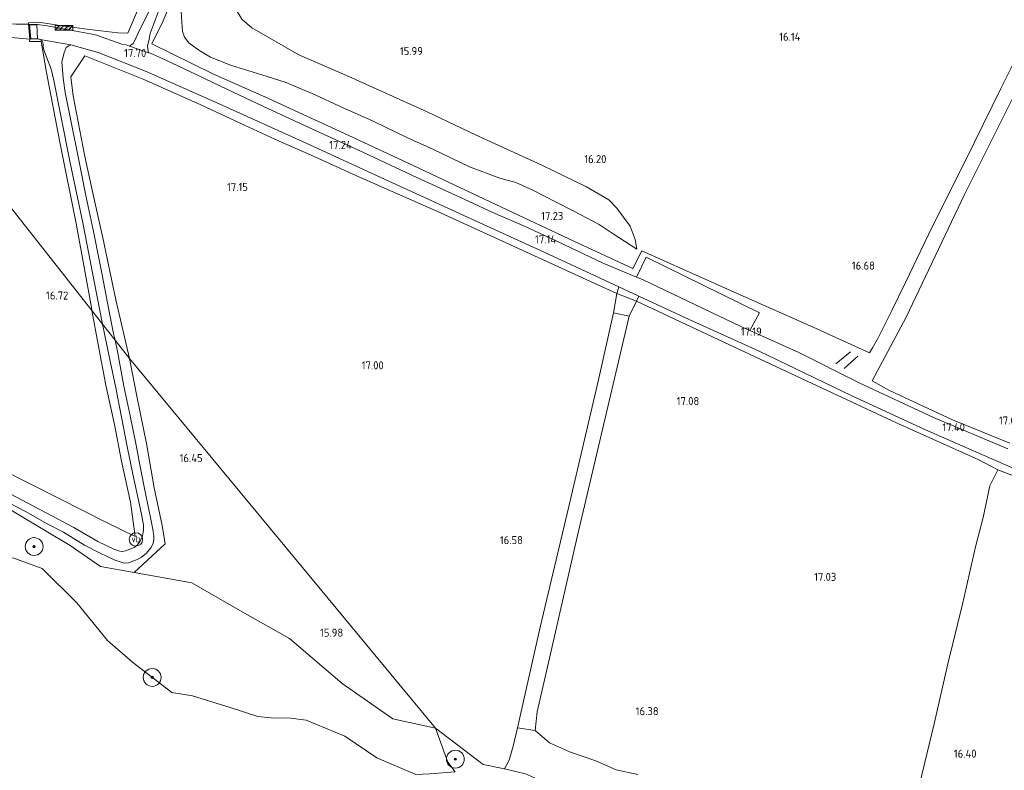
# Model space of a CAD drawing. Extents: x 196936 to 200438, y 361224 to 364196.
# Tile 223 of 256: x 198351 to 198572, y 363323 to 363491. Entities that reach past the tile are written whole.
import ezdxf
from ezdxf.enums import TextEntityAlignment as Align

# ---------------------------------------------------------------- set-up
doc = ezdxf.new("R2010")
doc.units = 0
for name, color, linetype, lineweight in [('B-ME-GR-BOOM-S', 90, 'Continuous', 25), ('B-ME-GR-GRAS-GV', 60, 'Continuous', 13), ('B-ME-GW-TALUD_KRUIN-G', 90, 'Continuous', 18), ('B-ME-GW-TALUD_TEEN-G', 90, 'Continuous', 18), ('B-ME-IE-MEUBILAIR_WEGMEUBILAIR-S', 7, 'Continuous', 25), ('B-ME-IE-TERREINAFSCHEIDING_DOORGANG-G', 210, 'Continuous', 18), ('B-ME-IE-TERREINAFSCHEIDING_KUNSTMATIG_HEKWERK-G', 20, 'IE-TERREINAFSCHEIDING-KUNSTMATIG', 18), ('B-ME-OB-OEVERVOORZIENING-G', 7, 'Continuous', 18), ('B-ME-OG-HOOGTEPUNT-S', 7, 'Continuous', 25), ('B-ME-OG-TERREIN_GROEN-GV', 7, 'Continuous', 18), ('B-ME-OG-WATER_HAVEN-GV', 170, 'Continuous', 18), ('B-ME-VH-ONVERHARD-GV', 252, 'Continuous', 18), ('B-ME-VH-VERHARDING_ASFALT-GV', 252, 'Continuous', 18), ('B-ME-VH-VERHARDING_HALFVERHARDING-GV', 252, 'Continuous', 18), ('B-ME-VH-VERHARDING_ROOSTER-GV', 252, 'Continuous', 18), ('B-ME-VW-VERKEERSTEKEN_DRAAGCONSTRUCTIE-S', 7, 'Continuous', 25)]:
    doc.layers.add(name, color=color, linetype=linetype, lineweight=lineweight)
doc.styles.add('NLCS-ISO', font='NLCS-ISO.ttf')
doc.styles.add('NLCS-ISO-ANNOTATIVE-T18', font='NLCS-ISO.ttf', dxfattribs={"height": 1.8})
doc.linetypes.add('IE-TERREINAFSCHEIDING-KUNSTMATIG', pattern='A,4,[82,NLCS.SHX,S=0.75,R=90,X=0,Y=0],4,-2', length=10)

# ---------------------------------------------------------------- blocks, each defined once
blk = doc.blocks.new('SAL-HOOGTELABEL-SO')
at = {"color": 0, "linetype": 'ByBlock', "lineweight": -2, "style": 'NLCS-ISO-ANNOTATIVE-T18'}
blk.add_attdef('HOOGTE', text='', height=1.8, dxfattribs=at).set_placement((2.79, 0), align=Align.RIGHT)
blk = doc.blocks.new('SGR-BOOM_01-SO')
at = {"linetype": 'ByBlock', "lineweight": 18}
h = blk.add_hatch(color=0, dxfattribs=at)
h.dxf.hatch_style = 1
edge = h.paths.add_edge_path()
edge.add_arc((0, 0), 0.25, 0, 360)
at = {"color": 0, "linetype": 'ByBlock', "lineweight": 18}
for radius in [2, 0.25]:
    blk.add_circle((0, 0), radius, dxfattribs=at)
blk = doc.blocks.new('SIE-WEG_SLAGBOOM-SO')
at = {"linetype": 'ByBlock', "lineweight": 18}
h = blk.add_hatch(color=0, dxfattribs=at)
h.dxf.hatch_style = 1
h.paths.add_polyline_path([(0, 0.5), (-1, 0.5), (-2, -0.5), (-1, -0.5)])
h.paths.add_polyline_path([(2, 0.5), (1, 0.5), (0, -0.5), (1, -0.5)])
at = {"color": 0, "linetype": 'ByBlock', "lineweight": 18}
blk.add_lwpolyline([(-2, 0.5), (2, 0.5), (2, -0.5), (-2, -0.5)], close=True, dxfattribs=at)
for points in [[(-2, -0.5), (-1, 0.5)], [(-1, -0.5), (0, 0.5)], [(0, -0.5), (1, 0.5)], [(1, -0.5), (2, 0.5)]]:
    blk.add_lwpolyline(points, dxfattribs=at)
blk = doc.blocks.new('SIE-WEG_PAAL_VERKEERSBORD-SO')
at = {"color": 0, "linetype": 'ByBlock', "lineweight": 18}
blk.add_circle((0, 0), 1.5, dxfattribs=at)
at = {"color": 0, "linetype": 'ByBlock', "lineweight": 18, "style": 'NLCS-ISO'}
blk.add_text('vb', height=1.5, dxfattribs=at).set_placement((0, 0.13), align=Align.MIDDLE_CENTER)

msp = doc.modelspace()

# ---------------------------------------------------------------- linework, layer by layer
at = {"layer": 'B-ME-GR-GRAS-GV'}
for points in [[(198343.616, 363551.574, 17.119), (198352.34, 363549.448, 17.103), (198360.841, 363547.317, 17.206), (198372.545, 363544.391, 17.368), (198384.354, 363541.44, 17.525), (198396.735, 363538.08, 17.838), (198393.295, 363529.437, 18.06), (198385.096, 363510.291, 17.903), (198375.527, 363487.854, 17.854), (198373.321, 363487.919, 17.768), (198366.944, 363488.671, 17.935), (198361.341, 363489.41, 17.925), (198355.552, 363490.304, 17.881), (198353.343, 363490.192, 17.801), (198353.362, 363489.879, 17.751), (198350.486, 363489.84, 17.708)], [(198381.26, 363494.709, 17.666), (198378.194, 363488.671, 17.585), (198377.037, 363486.03, 17.624), (198376.736, 363485.522, 17.636), (198375.898, 363484.968, 17.641), (198375.141, 363485.233, 17.703), (198374.172, 363485.347, 17.746), (198372.072, 363486.123, 17.841), (198370.37, 363486.74, 17.841), (198368.592, 363487.365, 17.857), (198367.161, 363487.723, 17.868), (198363.9, 363488.258, 17.873), (198357.469, 363489.47, 17.894), (198355.317, 363489.799, 17.756), (198353.362, 363489.879, 17.751), (198353.343, 363490.192, 17.801), (198355.552, 363490.304, 17.881), (198361.341, 363489.41, 17.925), (198366.944, 363488.671, 17.935), (198373.321, 363487.919, 17.768), (198375.527, 363487.854, 17.854), (198385.096, 363510.291, 17.903)], [(198578.738, 363491.422, 17.593), (198570.722, 363475.459, 17.517), (198562.915, 363459.512, 17.313), (198555.442, 363444.645, 17.243), (198549.44, 363432.049, 17.115), (198546.344, 363425.825, 16.935), (198543.137, 363419.365, 16.83), (198542.042, 363417.464, 16.824), (198541.407, 363416.295, 17.08), (198528.747, 363422.098, 17.185), (198512.442, 363429.325, 17.162), (198500.433, 363434.679, 17.162), (198490.436, 363439.173, 17.086), (198488.473, 363435.177, 17.296), (198475.269, 363441.293, 17.29), (198459.094, 363448.919, 17.267), (198439.303, 363458.216, 17.29), (198424.967, 363464.921, 17.342), (198406.135, 363473.565, 17.459), (198394.561, 363478.742, 17.604), (198380.935, 363485.488, 17.855), (198383.405, 363490.626, 17.936), (198391.896, 363510.968, 17.948)], [(198391.896, 363510.968, 17.948), (198383.405, 363490.626, 17.936), (198380.935, 363485.488, 17.855), (198394.561, 363478.742, 17.604), (198406.135, 363473.565, 17.459), (198424.967, 363464.921, 17.342), (198439.303, 363458.216, 17.29), (198459.094, 363448.919, 17.267), (198475.269, 363441.293, 17.29), (198488.473, 363435.177, 17.296), (198490.436, 363439.173, 17.086), (198500.433, 363434.679, 17.162), (198512.442, 363429.325, 17.162), (198528.747, 363422.098, 17.185), (198541.407, 363416.295, 17.08), (198542.042, 363417.464, 16.824), (198543.137, 363419.365, 16.83), (198546.344, 363425.825, 16.935), (198549.44, 363432.049, 17.115), (198555.442, 363444.645, 17.243), (198562.915, 363459.512, 17.313), (198570.722, 363475.459, 17.517), (198578.738, 363491.422, 17.593)], [(198572.301, 363394.852, 17.316), (198555.676, 363401.875, 17.332), (198539.097, 363409.61, 17.273), (198525.544, 363416.421, 17.279), (198514.609, 363421.314, 17.144), (198516.769, 363425.282, 17.056), (198491.42, 363437.704, 16.936), (198489.296, 363433.238, 17.119), (198481.991, 363436.328, 17.162), (198471.616, 363441.254, 17.188), (198464.412, 363444.559, 17.178), (198457.117, 363447.724, 17.157), (198449.74, 363451.162, 17.167), (198440.132, 363455.544, 17.226), (198426.956, 363461.707, 17.194), (198416.811, 363466.341, 17.279), (198405.709, 363471.504, 17.3), (198397.837, 363475.227, 17.411), (198389.255, 363479.337, 17.57), (198383.101, 363482.254, 17.65), (198380.366, 363483.408, 17.618), (198380.159, 363483.48, 17.616), (198379.972, 363484.296, 17.624), (198379.956, 363484.931, 17.594), (198380.291, 363486.492, 17.564), (198380.565, 363487.788, 17.556), (198382.803, 363493.712, 17.581)], [(198387.457, 363492.845, 17.55), (198387.587, 363490.328, 17.498), (198387.767, 363488.233, 17.417), (198388.179, 363486.971, 17.456), (198389.143, 363485.645, 17.508), (198391.426, 363484.025, 17.462), (198394.048, 363482.505, 17.43), (198398.724, 363480.605, 17.272), (198405.528, 363478.549, 17.22), (198410.748, 363476.911, 17.161), (198417.455, 363474.027, 17.115), (198422.854, 363471.528, 17.109), (198430.387, 363468.127, 16.997), (198437.939, 363464.49, 17.076), (198443.88, 363461.835, 17.128), (198451.963, 363457.95, 17.095), (198458.713, 363455.433, 16.984), (198462.279, 363454.409, 17.004), (198466.097, 363452.749, 16.997), (198471.331, 363450.037, 16.984), (198475.29, 363447.988, 16.971), (198480.963, 363445.037, 16.958), (198484.031, 363442.952, 16.912), (198486.59, 363441.299, 16.827), (198489.363, 363439.482, 16.761), (198488.992, 363441.694, 16.637), (198487.843, 363444.628, 16.585), (198484.868, 363448.709, 16.447), (198483.078, 363450.551, 16.428), (198478.1, 363453.467, 16.421), (198468.079, 363458.326, 16.434), (198453.289, 363465.096, 16.369), (198442.461, 363470.236, 16.297), (198424.915, 363478.168, 16.336), (198413.767, 363482.972, 16.441), (198403.282, 363489.052, 16.447), (198401.072, 363490.897, 16.467)], [(198401.072, 363490.897, 16.467), (198403.282, 363489.052, 16.447), (198413.767, 363482.972, 16.441), (198424.915, 363478.168, 16.336), (198442.461, 363470.236, 16.297), (198453.289, 363465.096, 16.369), (198468.079, 363458.326, 16.434), (198478.1, 363453.467, 16.421), (198483.078, 363450.551, 16.428), (198484.868, 363448.709, 16.447), (198487.843, 363444.628, 16.585), (198488.992, 363441.694, 16.637), (198489.363, 363439.482, 16.761), (198486.59, 363441.299, 16.827), (198484.031, 363442.952, 16.912), (198480.963, 363445.037, 16.958), (198475.29, 363447.988, 16.971), (198471.331, 363450.037, 16.984), (198466.097, 363452.749, 16.997), (198462.279, 363454.409, 17.004), (198458.713, 363455.433, 16.984), (198451.963, 363457.95, 17.095), (198443.88, 363461.835, 17.128), (198437.939, 363464.49, 17.076), (198430.387, 363468.127, 16.997), (198422.854, 363471.528, 17.109), (198417.455, 363474.027, 17.115), (198410.748, 363476.911, 17.161), (198405.528, 363478.549, 17.22), (198398.724, 363480.605, 17.272), (198394.048, 363482.505, 17.43), (198391.426, 363484.025, 17.462), (198389.143, 363485.645, 17.508), (198388.179, 363486.971, 17.456), (198387.767, 363488.233, 17.417), (198387.587, 363490.328, 17.498), (198387.457, 363492.845, 17.55)], [(198318.145, 363488.433, 16.931), (198359.776, 363435.544, 17.099), (198367.469, 363425.778, 17.072), (198368.909, 363418.219, 16.602), (198370.629, 363409.11, 16.577), (198372.587, 363400.293, 16.43), (198374.096, 363392.111, 16.259), (198376.097, 363382.91, 15.928), (198377.143, 363375.248, 15.789), (198370.621, 363378.433, 15.662), (198360.352, 363383.661, 15.605), (198346.525, 363390.559, 15.694)], [(198572.75, 363396.128, 17.263), (198559.925, 363401.363, 17.296), (198545.808, 363407.915, 17.244), (198541.951, 363410.046, 17.139), (198549.548, 363424.321, 17.1), (198562.607, 363451.768, 17.263), (198573.938, 363474.424, 17.611)], [(198573.938, 363474.424, 17.611), (198562.607, 363451.768, 17.263), (198549.548, 363424.321, 17.1), (198541.951, 363410.046, 17.139), (198545.808, 363407.915, 17.244), (198559.925, 363401.363, 17.296), (198572.75, 363396.128, 17.263)], [(198574.132, 363388.571, 17.308), (198570.092, 363390.165, 17.313), (198565.807, 363392.368, 17.265), (198547.595, 363400.598, 17.249), (198527.447, 363409.992, 17.163), (198507.549, 363419.273, 17.211), (198489.253, 363427.854, 17.071), (198489.759, 363429.008, 17.046), (198501.015, 363423.765, 17.029), (198516.691, 363416.68, 17.109), (198537.247, 363406.757, 17.125), (198553.872, 363399.07, 17.247), (198568.211, 363392.821, 17.22), (198583.012, 363386.329, 17.273)], [(198489.535, 363321.985, 15.981), (198484.763, 363323.033, 15.965), (198480.208, 363325.022, 16.121), (198474.482, 363326.951, 16.175), (198469.794, 363329.081, 16.143), (198466.619, 363331.798, 16.185), (198467.039, 363336, 16.234), (198469.589, 363347.038, 16.411), (198476.1, 363375.456, 16.787), (198481.402, 363397.927, 17.002), (198487.658, 363424.53, 17.168), (198489.253, 363427.854, 17.071), (198507.549, 363419.273, 17.211), (198527.447, 363409.992, 17.163), (198547.595, 363400.598, 17.249), (198565.807, 363392.368, 17.265), (198570.092, 363390.165, 17.313), (198568.267, 363386.562, 17.334), (198566.804, 363379.511, 17.329), (198565.131, 363373.226, 17.313), (198562.148, 363360.076, 17.146), (198558.907, 363346.765, 16.899), (198555.851, 363333.3, 16.609), (198553.098, 363321.861, 16.464)], [(198346.525, 363390.559, 15.694), (198360.352, 363383.661, 15.605), (198370.621, 363378.433, 15.662), (198377.143, 363375.248, 15.789), (198376.097, 363382.91, 15.928), (198374.096, 363392.111, 16.259), (198372.587, 363400.293, 16.43), (198370.629, 363409.11, 16.577), (198368.909, 363418.219, 16.602), (198367.469, 363425.778, 17.072), (198369.857, 363422.745, 16.909), (198371.576, 363414.45, 16.708), (198372.851, 363408.479, 16.621), (198374.084, 363401.893, 16.484), (198375.381, 363395.358, 16.36), (198376.688, 363389.147, 16.14), (198377.742, 363384.059, 15.941), (198378.617, 363380.203, 15.795), (198379.035, 363377.731, 15.717), (198379.014, 363376.552, 15.696), (198378.786, 363375.367, 15.65), (198378.443, 363374.462, 15.617), (198378.115, 363373.94, 15.571), (198377.592, 363373.263, 15.563), (198376.973, 363372.774, 15.546), (198375.979, 363372.36, 15.522), (198374.991, 363372.003, 15.488), (198374.329, 363371.904, 15.48), (198373.747, 363371.973, 15.48), (198372.434, 363372.364, 15.468), (198368.855, 363374.086, 15.451), (198363.464, 363377.233, 15.459), (198357.29, 363380.502, 15.513), (198349.199, 363384.795, 15.58)], [(198347.848, 363383.359, 15.563), (198352.659, 363380.812, 15.472), (198357.475, 363378.058, 15.468), (198361.157, 363376.205, 15.426), (198365.868, 363373.315, 15.401), (198369.317, 363371.491, 15.393), (198372.508, 363369.992, 15.439), (198374.726, 363369.257, 15.447), (198375.68, 363369.322, 15.484), (198377.44, 363369.971, 15.542), (198378.507, 363370.496, 15.555), (198379.719, 363371.505, 15.563), (198380.784, 363372.768, 15.605), (198381.225, 363373.75, 15.642), (198381.314, 363374.508, 15.663), (198381.371, 363375.24, 15.679), (198381.217, 363376.44, 15.679), (198380.677, 363379.133, 15.783), (198379.559, 363384.435, 15.957), (198378.238, 363391.269, 16.219), (198377.468, 363395.26, 16.36), (198376, 363402.612, 16.493), (198374.668, 363408.856, 16.625), (198373.292, 363416.228, 16.717), (198372.674, 363419.168, 16.797), (198375.895, 363415.076, 16.871), (198377.615, 363406.232, 16.66), (198379.712, 363396.024, 16.396), (198381.436, 363386.092, 16.05), (198383.196, 363377.69, 15.688), (198383.867, 363373.557, 15.59), (198376.9342, 363367.1902, 15.2429), (198369.409, 363368.534, 15.155), (198362.639, 363373.224, 15.331), (198345.323, 363383.477, 15.578)], [(198572.747, 363306.011, 16.341), (198568.393, 363306.246, 16.352), (198562.283, 363307.809, 16.464), (198557.258, 363309.094, 16.556), (198551.215, 363310.527, 16.556), (198551.691, 363313.861, 16.453), (198551.937, 363316.836, 16.443), (198553.098, 363321.861, 16.464), (198555.851, 363333.3, 16.609), (198558.907, 363346.765, 16.899), (198562.148, 363360.076, 17.146), (198565.131, 363373.226, 17.313), (198566.804, 363379.511, 17.329), (198568.267, 363386.562, 17.334), (198570.092, 363390.165, 17.313), (198574.132, 363388.571, 17.308)], [(198464.467, 363322.086, 15.731), (198459.736, 363323.276, 15.606), (198460.81, 363325.144, 15.886), (198461.711, 363328.322, 16.184), (198462.633, 363332.422, 16.194), (198466.619, 363331.798, 16.185), (198469.794, 363329.081, 16.143), (198474.482, 363326.951, 16.175), (198480.208, 363325.022, 16.121), (198484.763, 363323.033, 15.965), (198489.535, 363321.985, 15.981)]]:
    msp.add_polyline3d(points, dxfattribs=at)
for points in [[(198353.604, 363486.488, 17.746), (198353.563, 363485.972, 17.86), (198356.135, 363485.981, 17.893), (198357.375, 363479.072, 17.914), (198360.351, 363463.44, 17.788), (198363.999, 363445.263, 17.615), (198367.41, 363426.484, 17.09), (198367.469, 363425.778, 17.072), (198359.776, 363435.544, 17.099), (198318.145, 363488.433, 16.931), (198317.292, 363489.516, 16.911), (198322.761, 363488.916, 17.141), (198332.07, 363488.083, 17.422), (198341.736, 363487.396, 17.581), (198346.242, 363487.167, 17.682)], [(198356.287, 363486.172, 17.82), (198356.499, 363485.731, 17.846), (198356.62, 363485.15, 17.852), (198356.642, 363484.694, 17.852), (198356.81, 363483.881, 17.825), (198357.454, 363482.294, 17.825), (198358.365, 363479.769, 17.825), (198358.978, 363477.278, 17.783), (198362.553, 363459.215, 17.703), (198365.493, 363445.381, 17.544), (198368.095, 363431.89, 17.199), (198369.857, 363422.745, 16.909), (198367.469, 363425.778, 17.072), (198367.41, 363426.484, 17.09), (198363.999, 363445.263, 17.615), (198360.351, 363463.44, 17.788), (198357.375, 363479.072, 17.914), (198356.135, 363485.981, 17.893), (198353.563, 363485.972, 17.86), (198353.604, 363486.488, 17.746), (198355.502, 363486.566, 17.772), (198355.941, 363486.439, 17.799)], [(198368.908, 363483.542, 17.83), (198379.51, 363479.34, 17.646), (198395.966, 363472.058, 17.279), (198415.443, 363463.244, 17.125), (198432.894, 363455.195, 17.082), (198455.874, 363444.687, 17.051), (198469.562, 363438.363, 17.054), (198483.25, 363432.039, 17.056), (198485.297, 363431.086, 17.053), (198484.878, 363429.558, 17.119), (198479.835, 363431.9, 17.152), (198457.491, 363442.114, 17.098), (198444.645, 363448.025, 17.211), (198426.5, 363455.992, 17.238), (198416.406, 363460.6, 17.32), (198409.409, 363463.715, 17.287), (198400.678, 363467.731, 17.26), (198391.853, 363471.824, 17.265), (198378.97, 363477.576, 17.601), (198365.958, 363482.77, 17.877), (198362.815, 363478.056, 17.725), (198363.332, 363473.806, 17.709), (198365.947, 363460.233, 17.644), (198367.896, 363451.367, 17.622), (198369.913, 363442.075, 17.493), (198372.865, 363428.18, 17.19), (198375.895, 363415.076, 16.871), (198372.674, 363419.168, 16.797), (198372.362, 363420.623, 16.801), (198371.266, 363425.909, 17.048), (198369.803, 363433.778, 17.284), (198367.813, 363443.84, 17.462), (198366.248, 363451.161, 17.604), (198364.884, 363457.973, 17.678), (198362.576, 363469.455, 17.72), (198361.537, 363474.584, 17.714), (198361.05, 363477.743, 17.699), (198360.907, 363479.703, 17.72), (198360.804, 363481.359, 17.756), (198361.099, 363482.595, 17.814), (198361.277, 363483.471, 17.825), (198361.785, 363484.606, 17.846), (198362.344, 363485.003, 17.846), (198362.756, 363485.239, 17.861)], [(198460.81, 363325.144, 15.886), (198459.736, 363323.276, 15.606), (198455.012, 363324.205, 15.538), (198444.323, 363332.362, 16.04), (198375.895, 363415.076, 16.871), (198372.865, 363428.18, 17.19), (198369.913, 363442.075, 17.493), (198367.896, 363451.367, 17.622), (198365.947, 363460.233, 17.644), (198363.332, 363473.806, 17.709), (198362.815, 363478.056, 17.725), (198365.958, 363482.77, 17.877), (198378.97, 363477.576, 17.601), (198391.853, 363471.824, 17.265), (198400.678, 363467.731, 17.26), (198409.409, 363463.715, 17.287), (198416.406, 363460.6, 17.32), (198426.5, 363455.992, 17.238), (198444.645, 363448.025, 17.211), (198457.491, 363442.114, 17.098), (198479.835, 363431.9, 17.152), (198484.878, 363429.558, 17.119), (198484.168, 363425.281, 17.114), (198480.763, 363410.302, 17.141), (198474.159, 363381.96, 16.822), (198467.702, 363354.973, 16.476), (198462.633, 363332.422, 16.194), (198461.711, 363328.322, 16.184)], [(198489.253, 363427.854, 17.071), (198487.658, 363424.53, 17.168), (198484.168, 363425.281, 17.114), (198484.878, 363429.558, 17.119)], [(198467.039, 363336, 16.234), (198466.619, 363331.798, 16.185), (198462.633, 363332.422, 16.194), (198467.702, 363354.973, 16.476), (198474.159, 363381.96, 16.822), (198480.763, 363410.302, 17.141), (198484.168, 363425.281, 17.114), (198487.658, 363424.53, 17.168), (198481.402, 363397.927, 17.002), (198476.1, 363375.456, 16.787), (198469.589, 363347.038, 16.411)], [(198375.895, 363415.076, 16.871), (198444.323, 363332.362, 16.04), (198434.779, 363334.448, 15.892), (198423.462, 363342.336, 15.738), (198411.686, 363352.382, 15.655), (198401.651, 363358.089, 15.5), (198389.877, 363364.879, 15.394), (198376.9342, 363367.1902, 15.2429), (198383.867, 363373.557, 15.59), (198383.196, 363377.69, 15.688), (198381.436, 363386.092, 16.05), (198379.712, 363396.024, 16.396), (198377.615, 363406.232, 16.66)]]:
    msp.add_polyline3d(points, close=True, dxfattribs=at)
at = {"layer": 'B-ME-GW-TALUD_KRUIN-G'}
for points in [[(198391.896, 363510.968, 17.948), (198389.932, 363504.785, 17.833), (198388.662, 363501, 17.687), (198387.954, 363498.094, 17.61), (198387.525, 363494.972, 17.576), (198387.457, 363492.845, 17.55), (198387.587, 363490.328, 17.498), (198387.767, 363488.233, 17.417)], [(198387.767, 363488.233, 17.417), (198388.179, 363486.971, 17.456), (198389.143, 363485.645, 17.508), (198391.426, 363484.025, 17.462), (198394.048, 363482.505, 17.43), (198398.724, 363480.605, 17.272), (198405.528, 363478.549, 17.22), (198410.748, 363476.911, 17.161), (198417.455, 363474.027, 17.115), (198422.854, 363471.528, 17.109), (198430.387, 363468.127, 16.997), (198437.939, 363464.49, 17.076), (198443.88, 363461.835, 17.128), (198451.963, 363457.95, 17.095), (198458.713, 363455.433, 16.984), (198462.279, 363454.409, 17.004), (198466.097, 363452.749, 16.997), (198471.331, 363450.037, 16.984), (198475.29, 363447.988, 16.971), (198480.963, 363445.037, 16.958), (198484.031, 363442.952, 16.912), (198486.59, 363441.299, 16.827), (198489.363, 363439.482, 16.761)], [(198369.409, 363368.534, 15.155), (198362.639, 363373.224, 15.331), (198345.323, 363383.477, 15.578), (198331.624, 363390.547, 15.816), (198318.768, 363397.197, 15.866), (198305.045, 363404.228, 15.858), (198295.091, 363409.267, 15.888), (198287.533, 363413.278, 15.874), (198281.001, 363415.852, 15.875)], [(198455.012, 363324.205, 15.538), (198444.323, 363332.362, 16.04), (198434.779, 363334.448, 15.892), (198423.462, 363342.336, 15.738), (198411.686, 363352.382, 15.655), (198401.651, 363358.089, 15.5), (198389.877, 363364.879, 15.394), (198376.9342, 363367.1902, 15.2429), (198369.409, 363368.534, 15.155)], [(198490.596, 363311.335, 15.188), (198490.52, 363311.912, 15.272), (198489.77, 363313.116, 15.517), (198488.441, 363314.463, 15.59), (198486.248, 363315.725, 15.554), (198483.185, 363316.235, 15.621), (198478.743, 363316.722, 15.585), (198472.978, 363317.959, 15.668), (198471.155, 363318.583, 15.621), (198469.197, 363319.632, 15.601), (198467.117, 363320.918, 15.663), (198464.467, 363322.086, 15.731), (198459.736, 363323.276, 15.606), (198455.012, 363324.205, 15.538)]]:
    msp.add_polyline3d(points, dxfattribs=at)
at = {"layer": 'B-ME-GW-TALUD_TEEN-G'}
msp.add_polyline3d([(198489.363, 363439.482, 16.761), (198488.992, 363441.694, 16.637), (198487.843, 363444.628, 16.585), (198484.868, 363448.709, 16.447), (198483.078, 363450.551, 16.428), (198478.1, 363453.467, 16.421), (198468.079, 363458.326, 16.434), (198453.289, 363465.096, 16.369), (198442.461, 363470.236, 16.297), (198424.915, 363478.168, 16.336), (198413.767, 363482.972, 16.441), (198403.282, 363489.052, 16.447), (198401.072, 363490.897, 16.467), (198399.815, 363492.91, 16.493), (198399.177, 363495.831, 16.519), (198400.145, 363502.109, 16.447), (198402.393, 363510.15, 16.415), (198406.361, 363520.136, 16.375), (198410.677, 363533.487, 16.323), (198416.76, 363551.576, 16.356), (198421.789, 363563.3, 16.588)], dxfattribs=at)
at = {"layer": 'B-ME-IE-TERREINAFSCHEIDING_DOORGANG-G'}
for points in [[(198487.658, 363424.53, 17.168), (198484.168, 363425.281, 17.114), (198484.878, 363429.558, 17.119)], [(198484.878, 363429.558, 17.119), (198489.253, 363427.854, 17.071)]]:
    msp.add_polyline3d(points, dxfattribs=at)
at = {"layer": 'B-ME-IE-TERREINAFSCHEIDING_KUNSTMATIG_HEKWERK-G'}
for points in [[(198396.735, 363538.08, 17.838), (198393.295, 363529.437, 18.06), (198385.096, 363510.291, 17.903), (198375.527, 363487.854, 17.854), (198373.321, 363487.919, 17.768), (198366.944, 363488.671, 17.935), (198361.341, 363489.41, 17.925), (198355.552, 363490.304, 17.881), (198353.343, 363490.192, 17.801), (198353.362, 363489.879, 17.751)], [(198391.896, 363510.968, 17.948), (198383.405, 363490.626, 17.936), (198380.935, 363485.488, 17.855), (198394.561, 363478.742, 17.604), (198406.135, 363473.565, 17.459), (198424.967, 363464.921, 17.342), (198439.303, 363458.216, 17.29), (198459.094, 363448.919, 17.267), (198475.269, 363441.293, 17.29), (198488.473, 363435.177, 17.296), (198490.436, 363439.173, 17.086), (198500.433, 363434.679, 17.162), (198512.442, 363429.325, 17.162), (198528.747, 363422.098, 17.185), (198541.407, 363416.295, 17.08), (198542.042, 363417.464, 16.824), (198543.137, 363419.365, 16.83), (198546.344, 363425.825, 16.935), (198549.44, 363432.049, 17.115), (198555.442, 363444.645, 17.243), (198562.915, 363459.512, 17.313), (198570.722, 363475.459, 17.517), (198578.738, 363491.422, 17.593)], [(198367.469, 363425.778, 17.072), (198367.41, 363426.484, 17.09), (198363.999, 363445.263, 17.615), (198360.351, 363463.44, 17.788), (198357.375, 363479.072, 17.914), (198356.135, 363485.981, 17.893), (198353.563, 363485.972, 17.86), (198353.604, 363486.488, 17.746)], [(198375.895, 363415.076, 16.871), (198372.865, 363428.18, 17.19), (198369.913, 363442.075, 17.493), (198367.896, 363451.367, 17.622), (198365.947, 363460.233, 17.644), (198363.332, 363473.806, 17.709), (198362.815, 363478.056, 17.725), (198365.958, 363482.77, 17.877), (198378.97, 363477.576, 17.601), (198391.853, 363471.824, 17.265), (198400.678, 363467.731, 17.26), (198409.409, 363463.715, 17.287), (198416.406, 363460.6, 17.32), (198426.5, 363455.992, 17.238), (198444.645, 363448.025, 17.211), (198457.491, 363442.114, 17.098), (198479.835, 363431.9, 17.152), (198484.878, 363429.558, 17.119)], [(198572.75, 363396.128, 17.263), (198559.925, 363401.363, 17.296), (198545.808, 363407.915, 17.244), (198541.951, 363410.046, 17.139), (198549.548, 363424.321, 17.1), (198562.607, 363451.768, 17.263), (198573.938, 363474.424, 17.611)], [(198489.535, 363321.985, 15.981), (198484.763, 363323.033, 15.965), (198480.208, 363325.022, 16.121), (198474.482, 363326.951, 16.175), (198469.794, 363329.081, 16.143), (198466.619, 363331.798, 16.185), (198467.039, 363336, 16.234), (198469.589, 363347.038, 16.411), (198476.1, 363375.456, 16.787), (198481.402, 363397.927, 17.002), (198487.658, 363424.53, 17.168), (198489.253, 363427.854, 17.071), (198507.549, 363419.273, 17.211), (198527.447, 363409.992, 17.163), (198547.595, 363400.598, 17.249), (198565.807, 363392.368, 17.265), (198570.092, 363390.165, 17.313), (198574.132, 363388.571, 17.308)], [(198367.469, 363425.778, 17.072), (198368.909, 363418.219, 16.602), (198370.629, 363409.11, 16.577), (198372.587, 363400.293, 16.43), (198374.096, 363392.111, 16.259), (198376.097, 363382.91, 15.928), (198377.143, 363375.248, 15.789), (198370.621, 363378.433, 15.662), (198360.352, 363383.661, 15.605), (198346.525, 363390.559, 15.694), (198337.012, 363395.29, 15.768), (198329.218, 363399.294, 15.895), (198321.836, 363402.843, 15.907), (198313.208, 363407.178, 15.899), (198302.983, 363412.284, 15.956), (198295.258, 363416.135, 16.001), (198278.497, 363424.311, 15.989)], [(198484.168, 363425.281, 17.114), (198480.763, 363410.302, 17.141), (198474.159, 363381.96, 16.822), (198467.702, 363354.973, 16.476), (198462.633, 363332.422, 16.194), (198461.711, 363328.322, 16.184), (198460.81, 363325.144, 15.886)], [(198376.9342, 363367.1902, 15.2429), (198383.867, 363373.557, 15.59), (198383.196, 363377.69, 15.688), (198381.436, 363386.092, 16.05), (198379.712, 363396.024, 16.396), (198377.615, 363406.232, 16.66), (198375.895, 363415.076, 16.871)], [(198537.137, 363416.571, 17.271), (198533.868, 363413.831, 17.317)], [(198535.674, 363412.836, 17.355), (198538.758, 363415.538, 17.287)], [(198570.092, 363390.165, 17.313), (198568.267, 363386.562, 17.334), (198566.804, 363379.511, 17.329), (198565.131, 363373.226, 17.313), (198562.148, 363360.076, 17.146), (198558.907, 363346.765, 16.899), (198555.851, 363333.3, 16.609), (198553.098, 363321.861, 16.464), (198551.937, 363316.836, 16.443), (198551.691, 363313.861, 16.453), (198551.215, 363310.527, 16.556)]]:
    msp.add_polyline3d(points, dxfattribs=at)
at = {"layer": 'B-ME-OB-OEVERVOORZIENING-G'}
for points in [[(198284.679, 363403.501, 14.4), (198295.461, 363397.987, 14.352), (198308.412, 363390.433, 14.362), (198317.044, 363385.983, 14.307), (198328.774, 363378.779, 14.311), (198338.177, 363373.666, 14.291), (198345.615, 363371.087, 14.378), (198350.016, 363370.339, 14.311), (198356.379, 363368.055, 14.347), (198364.17, 363360.346, 14.349), (198371.008, 363351.984, 14.352), (198376.599, 363347.102, 14.356), (198385.386, 363340.282, 14.37)], [(198385.386, 363340.282, 14.37), (198389.962, 363339.544, 14.308), (198398.403, 363336.993, 14.348), (198404.573, 363334.932, 14.352), (198407.494, 363334.617, 14.343), (198411.896, 363334.579, 14.356), (198415.43, 363334.094, 14.352), (198424.067, 363330.518, 14.359), (198431.231, 363325.683, 14.32), (198439.919, 363321.968, 14.408), (198443.051, 363322.12, 14.564), (198448.765, 363322.537, 14.4)]]:
    msp.add_polyline3d(points, dxfattribs=at)
at = {"layer": 'B-ME-OG-TERREIN_GROEN-GV'}
for points in [[(198345.323, 363383.477, 15.578), (198362.639, 363373.224, 15.331), (198369.409, 363368.534, 15.155), (198376.9342, 363367.1902, 15.2429), (198389.877, 363364.879, 15.394), (198401.651, 363358.089, 15.5), (198411.686, 363352.382, 15.655), (198423.462, 363342.336, 15.738), (198434.779, 363334.448, 15.892), (198444.323, 363332.362, 16.04), (198447.054, 363324.708, 15.541), (198448.765, 363322.537, 14.4)], [(198439.919, 363321.968, 14.408), (198431.231, 363325.683, 14.32), (198424.067, 363330.518, 14.359), (198415.43, 363334.094, 14.352), (198411.896, 363334.579, 14.356), (198407.494, 363334.617, 14.343), (198404.573, 363334.932, 14.352), (198398.403, 363336.993, 14.348), (198389.962, 363339.544, 14.308), (198385.386, 363340.282, 14.37), (198376.599, 363347.102, 14.356), (198371.008, 363351.984, 14.352), (198364.17, 363360.346, 14.349), (198356.379, 363368.055, 14.347), (198350.016, 363370.339, 14.311)], [(198448.765, 363322.537, 14.4), (198447.054, 363324.708, 15.541), (198444.323, 363332.362, 16.04), (198455.012, 363324.205, 15.538), (198459.736, 363323.276, 15.606), (198464.467, 363322.086, 15.731)]]:
    msp.add_polyline3d(points, dxfattribs=at)
at = {"layer": 'B-ME-OG-WATER_HAVEN-GV'}
msp.add_polyline3d([(198350.016, 363370.339, 14.311), (198356.379, 363368.055, 14.347), (198364.17, 363360.346, 14.349), (198371.008, 363351.984, 14.352), (198376.599, 363347.102, 14.356), (198385.386, 363340.282, 14.37), (198389.962, 363339.544, 14.308), (198398.403, 363336.993, 14.348), (198404.573, 363334.932, 14.352), (198407.494, 363334.617, 14.343), (198411.896, 363334.579, 14.356), (198415.43, 363334.094, 14.352), (198424.067, 363330.518, 14.359), (198431.231, 363325.683, 14.32), (198439.919, 363321.968, 14.408)], dxfattribs=at)
at = {"layer": 'B-ME-VH-ONVERHARD-GV'}
msp.add_polyline3d([(198372.362, 363420.623, 16.801), (198372.674, 363419.168, 16.797), (198369.857, 363422.745, 16.909), (198368.095, 363431.89, 17.199), (198365.493, 363445.381, 17.544), (198362.553, 363459.215, 17.703), (198358.978, 363477.278, 17.783), (198358.365, 363479.769, 17.825), (198357.454, 363482.294, 17.825), (198356.81, 363483.881, 17.825), (198356.642, 363484.694, 17.852), (198356.62, 363485.15, 17.852), (198356.499, 363485.731, 17.846), (198356.287, 363486.172, 17.82), (198355.941, 363486.439, 17.799), (198362.756, 363485.239, 17.861), (198362.344, 363485.003, 17.846), (198361.785, 363484.606, 17.846), (198361.277, 363483.471, 17.825), (198361.099, 363482.595, 17.814), (198360.804, 363481.359, 17.756), (198360.907, 363479.703, 17.72), (198361.05, 363477.743, 17.699), (198361.537, 363474.584, 17.714), (198362.576, 363469.455, 17.72), (198364.884, 363457.973, 17.678), (198366.248, 363451.161, 17.604), (198367.813, 363443.84, 17.462), (198369.803, 363433.778, 17.284), (198371.266, 363425.909, 17.048)], close=True, dxfattribs=at)
msp.add_polyline3d([(198349.199, 363384.795, 15.58), (198357.29, 363380.502, 15.513), (198363.464, 363377.233, 15.459), (198368.855, 363374.086, 15.451), (198372.434, 363372.364, 15.468), (198373.747, 363371.973, 15.48), (198374.329, 363371.904, 15.48), (198374.991, 363372.003, 15.488), (198375.979, 363372.36, 15.522), (198376.973, 363372.774, 15.546), (198377.592, 363373.263, 15.563), (198378.115, 363373.94, 15.571), (198378.443, 363374.462, 15.617), (198378.786, 363375.367, 15.65), (198379.014, 363376.552, 15.696), (198379.035, 363377.731, 15.717), (198378.617, 363380.203, 15.795), (198377.742, 363384.059, 15.941), (198376.688, 363389.147, 16.14), (198375.381, 363395.358, 16.36), (198374.084, 363401.893, 16.484), (198372.851, 363408.479, 16.621), (198371.576, 363414.45, 16.708), (198369.857, 363422.745, 16.909), (198372.674, 363419.168, 16.797), (198373.292, 363416.228, 16.717), (198374.668, 363408.856, 16.625), (198376, 363402.612, 16.493), (198377.468, 363395.26, 16.36), (198378.238, 363391.269, 16.219), (198379.559, 363384.435, 15.957), (198380.677, 363379.133, 15.783), (198381.217, 363376.44, 15.679), (198381.371, 363375.24, 15.679), (198381.314, 363374.508, 15.663), (198381.225, 363373.75, 15.642), (198380.784, 363372.768, 15.605), (198379.719, 363371.505, 15.563), (198378.507, 363370.496, 15.555), (198377.44, 363369.971, 15.542), (198375.68, 363369.322, 15.484), (198374.726, 363369.257, 15.447), (198372.508, 363369.992, 15.439), (198369.317, 363371.491, 15.393), (198365.868, 363373.315, 15.401), (198361.157, 363376.205, 15.426), (198357.475, 363378.058, 15.468), (198352.659, 363380.812, 15.472), (198347.848, 363383.359, 15.563)], dxfattribs=at)
at = {"layer": 'B-ME-VH-VERHARDING_ASFALT-GV'}
msp.add_polyline3d([(198583.012, 363386.329, 17.273), (198568.211, 363392.821, 17.22), (198553.872, 363399.07, 17.247), (198537.247, 363406.757, 17.125), (198516.691, 363416.68, 17.109), (198501.015, 363423.765, 17.029), (198489.759, 363429.008, 17.046), (198485.297, 363431.086, 17.053), (198483.25, 363432.039, 17.056), (198469.562, 363438.363, 17.054), (198455.874, 363444.687, 17.051), (198432.894, 363455.195, 17.082), (198415.443, 363463.244, 17.125), (198395.966, 363472.058, 17.279), (198379.51, 363479.34, 17.646), (198368.908, 363483.542, 17.83), (198362.756, 363485.239, 17.861), (198355.941, 363486.439, 17.799), (198355.502, 363486.566, 17.772), (198353.604, 363486.488, 17.746), (198353.362, 363489.879, 17.751), (198355.317, 363489.799, 17.756), (198357.469, 363489.47, 17.894), (198363.9, 363488.258, 17.873), (198367.161, 363487.723, 17.868), (198368.592, 363487.365, 17.857), (198370.37, 363486.74, 17.841), (198372.072, 363486.123, 17.841), (198374.172, 363485.347, 17.746), (198375.141, 363485.233, 17.703), (198375.898, 363484.968, 17.641), (198380.159, 363483.48, 17.616), (198380.366, 363483.408, 17.618), (198383.101, 363482.254, 17.65), (198389.255, 363479.337, 17.57), (198397.837, 363475.227, 17.411), (198405.709, 363471.504, 17.3), (198416.811, 363466.341, 17.279), (198426.956, 363461.707, 17.194), (198440.132, 363455.544, 17.226), (198449.74, 363451.162, 17.167), (198457.117, 363447.724, 17.157), (198464.412, 363444.559, 17.178), (198471.616, 363441.254, 17.188), (198481.991, 363436.328, 17.162), (198489.296, 363433.238, 17.119), (198490.635, 363432.74, 17.13), (198512.59, 363422.218, 17.157), (198514.609, 363421.314, 17.144), (198525.544, 363416.421, 17.279), (198539.097, 363409.61, 17.273), (198555.676, 363401.875, 17.332), (198572.301, 363394.852, 17.316)], dxfattribs=at)
at = {"layer": 'B-ME-VH-VERHARDING_HALFVERHARDING-GV'}
msp.add_polyline3d([(198382.803, 363493.712, 17.581), (198380.565, 363487.788, 17.556), (198380.291, 363486.492, 17.564), (198379.956, 363484.931, 17.594), (198379.972, 363484.296, 17.624), (198380.159, 363483.48, 17.616), (198375.898, 363484.968, 17.641), (198376.736, 363485.522, 17.636), (198377.037, 363486.03, 17.624), (198378.194, 363488.671, 17.585), (198381.26, 363494.709, 17.666)], dxfattribs=at)
for points in [[(198337.614, 363490.565, 17.39), (198350.486, 363489.84, 17.708), (198353.362, 363489.879, 17.751), (198353.604, 363486.488, 17.746), (198346.242, 363487.167, 17.682), (198341.736, 363487.396, 17.581), (198332.07, 363488.083, 17.422), (198322.761, 363488.916, 17.141), (198317.292, 363489.516, 16.911), (198314.949, 363492.489, 16.904), (198318.332, 363492.045, 17.077), (198327.15, 363490.892, 17.231)], [(198516.769, 363425.282, 17.056), (198514.609, 363421.314, 17.144), (198512.59, 363422.218, 17.157), (198490.635, 363432.74, 17.13), (198489.296, 363433.238, 17.119), (198491.42, 363437.704, 16.936)], [(198489.759, 363429.008, 17.046), (198489.253, 363427.854, 17.071), (198484.878, 363429.558, 17.119), (198485.297, 363431.086, 17.053)]]:
    msp.add_polyline3d(points, close=True, dxfattribs=at)
at = {"layer": 'B-ME-VH-VERHARDING_ROOSTER-GV'}
msp.add_polyline3d([(198355.357, 363486.618, 17.735), (198353.823, 363486.569, 17.735), (198353.556, 363489.745, 17.735), (198355.189, 363489.745, 17.73)], close=True, dxfattribs=at)

# ---------------------------------------------------------------- block references
at = {"layer": 'B-ME-GR-BOOM-S'}
for p in [(198354.58, 363372.97, 15.52), (198380.9925, 363343.692, 14.363), (198448.771, 363325.405, 15.767)]:
    msp.add_blockref('SGR-BOOM_01-SO', p, dxfattribs=at)
at = {"layer": 'B-ME-IE-MEUBILAIR_WEGMEUBILAIR-S'}
msp.add_blockref('SIE-WEG_SLAGBOOM-SO', (198361.253, 363489.048, 18.421), dxfattribs=at)
at = {"layer": 'B-ME-OG-HOOGTEPUNT-S'}
for p, values in [((198523.142, 363486.138, 16.138), {'HOOGTE': '16.14'}), ((198376.865, 363482.503, 17.697), {'HOOGTE': '17.70'}), ((198438.717, 363482.935, 15.994), {'HOOGTE': '15.99'}), ((198422.83, 363461.939, 17.241), {'HOOGTE': '17.24'}), ((198479.761, 363458.773, 16.201), {'HOOGTE': '16.20'}), ((198399.599, 363452.532, 17.152), {'HOOGTE': '17.15'}), ((198470.11, 363446.048, 17.23), {'HOOGTE': '17.23'}), ((198468.52, 363440.817, 17.139), {'HOOGTE': '17.14'}), ((198539.783, 363434.935, 16.684), {'HOOGTE': '16.68'}), ((198359.432, 363428.243, 16.72), {'HOOGTE': '16.72'}), ((198514.494, 363420.172, 17.19), {'HOOGTE': '17.19'}), ((198429.96, 363412.621, 16.996), {'HOOGTE': '17.00'}), ((198500.521, 363404.619, 17.084), {'HOOGTE': '17.08'}), ((198572.479, 363400.275, 17.069), {'HOOGTE': '17.07'}), ((198559.914, 363398.779, 17.401), {'HOOGTE': '17.40'}), ((198389.473, 363391.864, 16.448), {'HOOGTE': '16.45'}), ((198461.085, 363373.515, 16.579), {'HOOGTE': '16.58'}), ((198531.148, 363365.291, 17.029), {'HOOGTE': '17.03'}), ((198420.9, 363352.803, 15.976), {'HOOGTE': '15.98'}), ((198491.431, 363335.242, 16.384), {'HOOGTE': '16.38'}), ((198562.516, 363325.738, 16.402), {'HOOGTE': '16.40'})]:
    msp.add_blockref('SAL-HOOGTELABEL-SO', p, dxfattribs=at).add_auto_attribs(values)
at = {"layer": 'B-ME-VW-VERKEERSTEKEN_DRAAGCONSTRUCTIE-S'}
msp.add_blockref('SIE-WEG_PAAL_VERKEERSBORD-SO', (198377.349, 363374.564, 15.722), dxfattribs=at)

doc.saveas('drawing.dxf')
